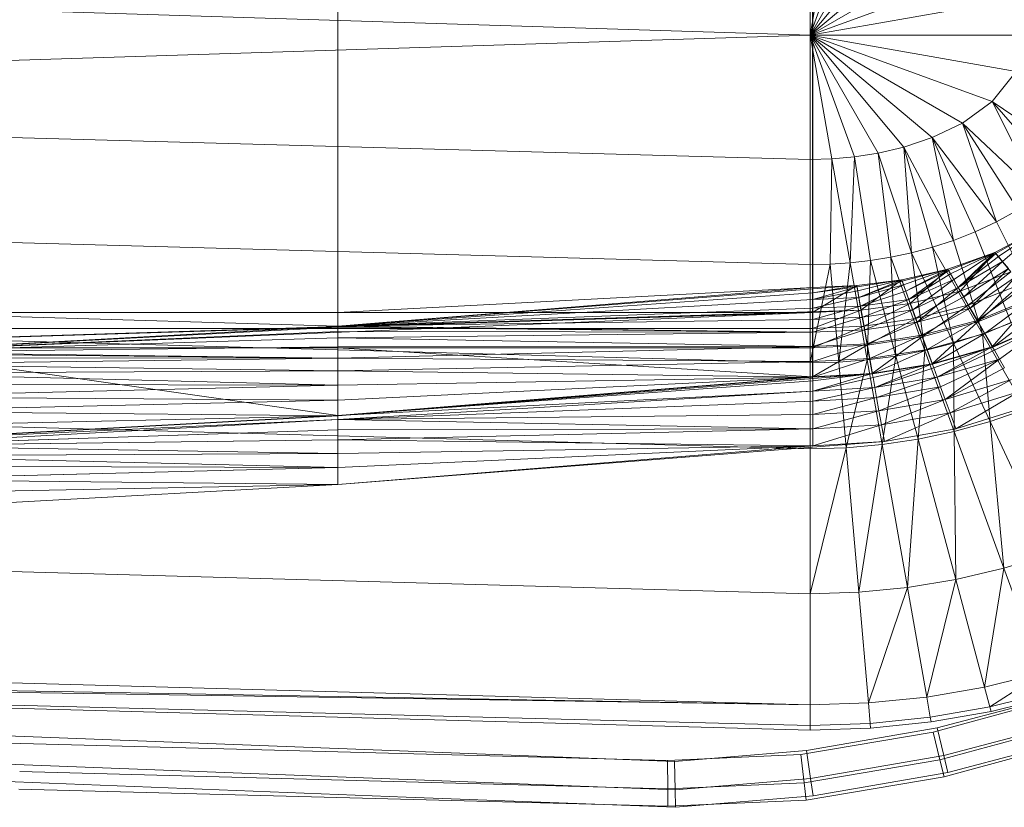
# Model space of a CAD drawing. Header units: metres. Extents: x 397.7 to 427.5, y 12.7 to 28.4.
# Tile 72 of 139: x 407.872 to 408.111, y 26.125 to 26.315. Entities that reach past the tile are written whole.
import ezdxf

# ---------------------------------------------------------------- set-up
doc = ezdxf.new("R2010")
doc.units = ezdxf.units.M
doc.layers.add('A-DETL-____-MBND', color=7, linetype='Continuous', lineweight=18)

# ---------------------------------------------------------------- blocks, each defined once
blk = doc.blocks.new('Family - Inodor P2-153200-05_CLI_AIGUA_P2')
at = {"layer": 'A-DETL-____-MBND', "color": 253, "true_color": 0xaaaaaa}
for p, q in [((0.39665, 0.13288), (0.39665, 0.26697)), ((0.39665, 0.13288), (0.39665, 0.26697)), ((0.39665, 0.26697), (0.39665, 0.13288)), ((0.39665, 0.26697), (0.39665, 0.13288)), ((0.51154, 0.26697), (0.51154, 0.13288)), ((0.51154, 0.13288), (0.51154, 0.26697)), ((0.5116, 0.13894), (0.5116, 0.2609)), ((0.5116, 0.13894), (0.5116, 0.2609)), ((0.51095, 0.19991), (0.51095, 0.22997)), ((0.51623, 0.22982), (0.51095, 0.19991)), ((0.52166, 0.22933), (0.51095, 0.19991)), ((0.52742, 0.22843), (0.51095, 0.19991)), ((0.53366, 0.22697), (0.51095, 0.19991)), ((0.54048, 0.22469), (0.51095, 0.19991)), ((0.54779, 0.22118), (0.51095, 0.19991)), ((0.51095, 0.19991), (0.00127, 0.2159)), ((0.55503, 0.21596), (0.51095, 0.19991)), ((0.5608, 0.2087), (0.51095, 0.19991)), ((0.51095, 0.19991), (0.00127, 0.18393)), ((0.56308, 0.19991), (0.51095, 0.19991)), ((0.5608, 0.19112), (0.51095, 0.19991)), ((0.55503, 0.18387), (0.51095, 0.19991)), ((0.51095, 0.19991), (0.51095, 0.16986)), ((0.54779, 0.17865), (0.51095, 0.19991)), ((0.54048, 0.17514), (0.51095, 0.19991)), ((0.53366, 0.17286), (0.51095, 0.19991)), ((0.52742, 0.17139), (0.51095, 0.19991)), ((0.52166, 0.1705), (0.51095, 0.19991)), ((0.51623, 0.17001), (0.51095, 0.19991)), ((0.5608, 0.19112), (0.55503, 0.18387)), ((0.51095, 0.16986), (0.00127, 0.18393)), ((0.55503, 0.18387), (0.54779, 0.17865)), ((0.57592, 0.16962), (0.55503, 0.18387)), ((0.55503, 0.18387), (0.56637, 0.16111)), ((0.5713, 0.16507), (0.55503, 0.18387)), ((0.54779, 0.17865), (0.54048, 0.17514)), ((0.56637, 0.16111), (0.54779, 0.17865)), ((0.54779, 0.17865), (0.55607, 0.1548)), ((0.56126, 0.1577), (0.54779, 0.17865)), ((0.54048, 0.17514), (0.53366, 0.17286)), ((0.55607, 0.1548), (0.54048, 0.17514)), ((0.54048, 0.17514), (0.54568, 0.15031)), ((0.55086, 0.15235), (0.54048, 0.17514)), ((0.53366, 0.17286), (0.52742, 0.17139)), ((0.54568, 0.15031), (0.53366, 0.17286)), ((0.53366, 0.17286), (0.53549, 0.14729)), ((0.54056, 0.14864), (0.53366, 0.17286)), ((0.51623, 0.17001), (0.51095, 0.16986)), ((0.51095, 0.16986), (0.51095, 0.14444)), ((0.51623, 0.17001), (0.5158, 0.14455)), ((0.52166, 0.1705), (0.51623, 0.17001)), ((0.52066, 0.14488), (0.51623, 0.17001)), ((0.52166, 0.1705), (0.52066, 0.14488)), ((0.52742, 0.17139), (0.52166, 0.1705)), ((0.52555, 0.14543), (0.52166, 0.1705)), ((0.53549, 0.14729), (0.52742, 0.17139)), ((0.52742, 0.17139), (0.53049, 0.14623)), ((0.51095, 0.14444), (0.00127, 0.15852)), ((0.56126, 0.1577), (0.55607, 0.1548)), ((0.55607, 0.1548), (0.55086, 0.15235)), ((0.56699, 0.15344), (0.55567, 0.14741)), ((0.55567, 0.14741), (0.56699, 0.15344)), ((0.55567, 0.14741), (0.56699, 0.15344)), ((0.55567, 0.14741), (0.56699, 0.15344)), ((0.55587, 0.14717), (0.56699, 0.15344)), ((0.55587, 0.14717), (0.56699, 0.15344)), ((0.55607, 0.1548), (0.56654, 0.13366)), ((0.5565, 0.14641), (0.56699, 0.15344)), ((0.5565, 0.14641), (0.56699, 0.15344)), ((0.55753, 0.14519), (0.56699, 0.15344)), ((0.55753, 0.14519), (0.56699, 0.15344)), ((0.54568, 0.15031), (0.54056, 0.14864)), ((0.55086, 0.15235), (0.54568, 0.15031)), ((0.54568, 0.15031), (0.55265, 0.12769)), ((0.55086, 0.15235), (0.55962, 0.13041)), ((0.54056, 0.14864), (0.53549, 0.14729)), ((0.55265, 0.12769), (0.54056, 0.14864)), ((0.54056, 0.14864), (0.54567, 0.12547)), ((0.52555, 0.14543), (0.52066, 0.14488)), ((0.52555, 0.14543), (0.52479, 0.12141)), ((0.53049, 0.14623), (0.52555, 0.14543)), ((0.53173, 0.12235), (0.52555, 0.14543)), ((0.53549, 0.14729), (0.53049, 0.14623)), ((0.53869, 0.1237), (0.53049, 0.14623)), ((0.53049, 0.14623), (0.53173, 0.12235)), ((0.54567, 0.12547), (0.53549, 0.14729)), ((0.53549, 0.14729), (0.53869, 0.1237)), ((0.55567, 0.14741), (0.54428, 0.14332)), ((0.54428, 0.14332), (0.55567, 0.14741)), ((0.54428, 0.14332), (0.55567, 0.14741)), ((0.54428, 0.14332), (0.55567, 0.14741)), ((0.54444, 0.14305), (0.55567, 0.14741)), ((0.54444, 0.14305), (0.55567, 0.14741)), ((0.54493, 0.1422), (0.55567, 0.14741)), ((0.54493, 0.1422), (0.55567, 0.14741)), ((0.54573, 0.14081), (0.55567, 0.14741)), ((0.54573, 0.14081), (0.55567, 0.14741)), ((0.54681, 0.13893), (0.55567, 0.14741)), ((0.54681, 0.13893), (0.55567, 0.14741)), ((0.55587, 0.14717), (0.54681, 0.13893)), ((0.54681, 0.13893), (0.55587, 0.14717)), ((0.5565, 0.14641), (0.54681, 0.13893)), ((0.54681, 0.13893), (0.5565, 0.14641)), ((0.54726, 0.13804), (0.55567, 0.14741)), ((0.54726, 0.13804), (0.55567, 0.14741)), ((0.55587, 0.14717), (0.55567, 0.14741)), ((0.55587, 0.14717), (0.55567, 0.14741)), ((0.55952, 0.14272), (0.55567, 0.14741)), ((0.55952, 0.14272), (0.55567, 0.14741)), ((0.5565, 0.14641), (0.55587, 0.14717)), ((0.5565, 0.14641), (0.55587, 0.14717)), ((0.55753, 0.14519), (0.5565, 0.14641)), ((0.55753, 0.14519), (0.5565, 0.14641)), ((0.5158, 0.14455), (0.51095, 0.14444)), ((0.5158, 0.14455), (0.51095, 0.12067)), ((0.51095, 0.12067), (0.51095, 0.14444)), ((0.52066, 0.14488), (0.5158, 0.14455)), ((0.51787, 0.12085), (0.5158, 0.14455)), ((0.52066, 0.14488), (0.51787, 0.12085)), ((0.52479, 0.12141), (0.52066, 0.14488)), ((0.53313, 0.14076), (0.54428, 0.14332)), ((0.53313, 0.14076), (0.54428, 0.14332)), ((0.53313, 0.14076), (0.54428, 0.14332)), ((0.53313, 0.14076), (0.54428, 0.14332)), ((0.53324, 0.14047), (0.54428, 0.14332)), ((0.53324, 0.14047), (0.54428, 0.14332)), ((0.53358, 0.13955), (0.54428, 0.14332)), ((0.53358, 0.13955), (0.54428, 0.14332)), ((0.53412, 0.13804), (0.54428, 0.14332)), ((0.53412, 0.13804), (0.54428, 0.14332)), ((0.54444, 0.14305), (0.53412, 0.13804)), ((0.53412, 0.13804), (0.54444, 0.14305)), ((0.53487, 0.136), (0.54444, 0.14305)), ((0.53487, 0.136), (0.54444, 0.14305)), ((0.53515, 0.13505), (0.54428, 0.14332)), ((0.53515, 0.13505), (0.54428, 0.14332)), ((0.54444, 0.14305), (0.54428, 0.14332)), ((0.54444, 0.14305), (0.54428, 0.14332)), ((0.54726, 0.13804), (0.54428, 0.14332)), ((0.54726, 0.13804), (0.54428, 0.14332)), ((0.54493, 0.1422), (0.54444, 0.14305)), ((0.54493, 0.1422), (0.54444, 0.14305)), ((0.55753, 0.14519), (0.54681, 0.13893)), ((0.54681, 0.13893), (0.55753, 0.14519)), ((0.54815, 0.13662), (0.55753, 0.14519)), ((0.54815, 0.13662), (0.55753, 0.14519)), ((0.55892, 0.14353), (0.54815, 0.13662)), ((0.54815, 0.13662), (0.55892, 0.14353)), ((0.5497, 0.13393), (0.55892, 0.14353)), ((0.5497, 0.13393), (0.55892, 0.14353)), ((0.55892, 0.14353), (0.55753, 0.14519)), ((0.55892, 0.14353), (0.55753, 0.14519)), ((0.53313, 0.14076), (0.52228, 0.13938)), ((0.52228, 0.13938), (0.53313, 0.14076)), ((0.52228, 0.13938), (0.53313, 0.14076)), ((0.52228, 0.13938), (0.53313, 0.14076)), ((0.52233, 0.13907), (0.53313, 0.14076)), ((0.52233, 0.13907), (0.53313, 0.14076)), ((0.5225, 0.13811), (0.53313, 0.14076)), ((0.5225, 0.13811), (0.53313, 0.14076)), ((0.52278, 0.13653), (0.53313, 0.14076)), ((0.52278, 0.13653), (0.53313, 0.14076)), ((0.52327, 0.1334), (0.53313, 0.14076)), ((0.52327, 0.1334), (0.53313, 0.14076)), ((0.53324, 0.14047), (0.53313, 0.14076)), ((0.53324, 0.14047), (0.53313, 0.14076)), ((0.53515, 0.13505), (0.53313, 0.14076)), ((0.53515, 0.13505), (0.53313, 0.14076)), ((0.54493, 0.1422), (0.53487, 0.136)), ((0.53487, 0.136), (0.54493, 0.1422)), ((0.54573, 0.14081), (0.53487, 0.136)), ((0.53487, 0.136), (0.54573, 0.14081)), ((0.53578, 0.13349), (0.54573, 0.14081)), ((0.53578, 0.13349), (0.54573, 0.14081)), ((0.54573, 0.14081), (0.54493, 0.1422)), ((0.54573, 0.14081), (0.54493, 0.1422)), ((0.54681, 0.13893), (0.54573, 0.14081)), ((0.54681, 0.13893), (0.54573, 0.14081)), ((0.55952, 0.14272), (0.54726, 0.13804)), ((0.54726, 0.13804), (0.55952, 0.14272)), ((0.54726, 0.13804), (0.55952, 0.14272)), ((0.54921, 0.13467), (0.55952, 0.14272)), ((0.54921, 0.13467), (0.55952, 0.14272)), ((0.56065, 0.14147), (0.5497, 0.13393)), ((0.5497, 0.13393), (0.56065, 0.14147)), ((0.55142, 0.13096), (0.56065, 0.14147)), ((0.55142, 0.13096), (0.56065, 0.14147)), ((0.39665, 0.13288), (0.5116, 0.13894)), ((0.5116, 0.13894), (0.39665, 0.1296)), ((0.39665, 0.13288), (0.5116, 0.13894)), ((0.39665, 0.1296), (0.5116, 0.13894)), ((0.39665, 0.1296), (0.5116, 0.13894)), ((0.39665, 0.13288), (0.5116, 0.13894)), ((0.39665, 0.13288), (0.5116, 0.13894)), ((0.5116, 0.13863), (0.39665, 0.1296)), ((0.39665, 0.1296), (0.5116, 0.13863)), ((0.51154, 0.13288), (0.52228, 0.13938)), ((0.51154, 0.13288), (0.52228, 0.13938)), ((0.5116, 0.13894), (0.51154, 0.13288)), ((0.51154, 0.13288), (0.5116, 0.13894)), ((0.51154, 0.13288), (0.5116, 0.13894)), ((0.5116, 0.13894), (0.52228, 0.13938)), ((0.5116, 0.13765), (0.52228, 0.13938)), ((0.5116, 0.13863), (0.52228, 0.13938)), ((0.5116, 0.13894), (0.52228, 0.13938)), ((0.5116, 0.13765), (0.52228, 0.13938)), ((0.5116, 0.13863), (0.52228, 0.13938)), ((0.5116, 0.13894), (0.52228, 0.13938)), ((0.5116, 0.13894), (0.52228, 0.13938)), ((0.52233, 0.13907), (0.5116, 0.13765)), ((0.5116, 0.13605), (0.52233, 0.13907)), ((0.5116, 0.13605), (0.52233, 0.13907)), ((0.5116, 0.13765), (0.52233, 0.13907)), ((0.5116, 0.13863), (0.5116, 0.13894)), ((0.5116, 0.13863), (0.5116, 0.13894)), ((0.5116, 0.13765), (0.5116, 0.13863)), ((0.5116, 0.13765), (0.5116, 0.13863)), ((0.52233, 0.13907), (0.52228, 0.13938)), ((0.52233, 0.13907), (0.52228, 0.13938)), ((0.52327, 0.1334), (0.52228, 0.13938)), ((0.52327, 0.1334), (0.52228, 0.13938)), ((0.5225, 0.13811), (0.52233, 0.13907)), ((0.5225, 0.13811), (0.52233, 0.13907)), ((0.53324, 0.14047), (0.52278, 0.13653)), ((0.52278, 0.13653), (0.53324, 0.14047)), ((0.53358, 0.13955), (0.52278, 0.13653)), ((0.52278, 0.13653), (0.53358, 0.13955)), ((0.52316, 0.13439), (0.53358, 0.13955)), ((0.52316, 0.13439), (0.53358, 0.13955)), ((0.53358, 0.13955), (0.53324, 0.14047)), ((0.53358, 0.13955), (0.53324, 0.14047)), ((0.53412, 0.13804), (0.53358, 0.13955)), ((0.53412, 0.13804), (0.53358, 0.13955)), ((0.54681, 0.13893), (0.53578, 0.13349)), ((0.53578, 0.13349), (0.54681, 0.13893)), ((0.53684, 0.13057), (0.54681, 0.13893)), ((0.53684, 0.13057), (0.54681, 0.13893)), ((0.54815, 0.13662), (0.54681, 0.13893)), ((0.54815, 0.13662), (0.54681, 0.13893)), ((0.56202, 0.13974), (0.54921, 0.13467)), ((0.54921, 0.13467), (0.56202, 0.13974)), ((0.56264, 0.1391), (0.55142, 0.13096)), ((0.55142, 0.13096), (0.56264, 0.1391)), ((0.55155, 0.13062), (0.56202, 0.13974)), ((0.55155, 0.13062), (0.56202, 0.13974)), ((0.5116, 0.13765), (0.39665, 0.1296)), ((0.39665, 0.1296), (0.5116, 0.13765)), ((0.5116, 0.13605), (0.39665, 0.1296)), ((0.39665, 0.1296), (0.5116, 0.13605)), ((0.5225, 0.13811), (0.5116, 0.13605)), ((0.5116, 0.13605), (0.5225, 0.13811)), ((0.5116, 0.13605), (0.5116, 0.13765)), ((0.5116, 0.13605), (0.5116, 0.13765)), ((0.52278, 0.13653), (0.5116, 0.13605)), ((0.5116, 0.13388), (0.52278, 0.13653)), ((0.5116, 0.13605), (0.52278, 0.13653)), ((0.5116, 0.13388), (0.52278, 0.13653)), ((0.5116, 0.13388), (0.5116, 0.13605)), ((0.5116, 0.13388), (0.5116, 0.13605)), ((0.52278, 0.13653), (0.5225, 0.13811)), ((0.52278, 0.13653), (0.5225, 0.13811)), ((0.52316, 0.13439), (0.52278, 0.13653)), ((0.52316, 0.13439), (0.52278, 0.13653)), ((0.53412, 0.13804), (0.52316, 0.13439)), ((0.52316, 0.13439), (0.53412, 0.13804)), ((0.53487, 0.136), (0.52316, 0.13439)), ((0.52316, 0.13439), (0.53487, 0.136)), ((0.52362, 0.13176), (0.53487, 0.136)), ((0.52362, 0.13176), (0.53487, 0.136)), ((0.53487, 0.136), (0.53412, 0.13804)), ((0.53487, 0.136), (0.53412, 0.13804)), ((0.53578, 0.13349), (0.53487, 0.136)), ((0.53578, 0.13349), (0.53487, 0.136)), ((0.54726, 0.13804), (0.53515, 0.13505)), ((0.53515, 0.13505), (0.54726, 0.13804)), ((0.53515, 0.13505), (0.54726, 0.13804)), ((0.53648, 0.13139), (0.54726, 0.13804)), ((0.53648, 0.13139), (0.54726, 0.13804)), ((0.54815, 0.13662), (0.53684, 0.13057)), ((0.53684, 0.13057), (0.54815, 0.13662)), ((0.54921, 0.13467), (0.54726, 0.13804)), ((0.54921, 0.13467), (0.54726, 0.13804)), ((0.5497, 0.13393), (0.54815, 0.13662)), ((0.5497, 0.13393), (0.54815, 0.13662)), ((0.56484, 0.13647), (0.55142, 0.13096)), ((0.55142, 0.13096), (0.56484, 0.13647)), ((0.56503, 0.13616), (0.55155, 0.13062)), ((0.55155, 0.13062), (0.56503, 0.13616)), ((0.55325, 0.12779), (0.56484, 0.13647)), ((0.55325, 0.12779), (0.56484, 0.13647)), ((0.55504, 0.12458), (0.56503, 0.13616)), ((0.55504, 0.12458), (0.56503, 0.13616)), ((0.51095, 0.12067), (0.00127, 0.13475)), ((0.5116, 0.13388), (0.39665, 0.1296)), ((0.39665, 0.1296), (0.5116, 0.13388)), ((0.52316, 0.13439), (0.5116, 0.13388)), ((0.5116, 0.1312), (0.52316, 0.13439)), ((0.5116, 0.13388), (0.52316, 0.13439)), ((0.5116, 0.1312), (0.52316, 0.13439)), ((0.5116, 0.1312), (0.5116, 0.13388)), ((0.5116, 0.1312), (0.5116, 0.13388)), ((0.52362, 0.13176), (0.52316, 0.13439)), ((0.52362, 0.13176), (0.52316, 0.13439)), ((0.53515, 0.13505), (0.52327, 0.1334)), ((0.52327, 0.1334), (0.53515, 0.13505)), ((0.52327, 0.1334), (0.53515, 0.13505)), ((0.53578, 0.13349), (0.52362, 0.13176)), ((0.52362, 0.13176), (0.53578, 0.13349)), ((0.52395, 0.12956), (0.53515, 0.13505)), ((0.52395, 0.12956), (0.53515, 0.13505)), ((0.52416, 0.1287), (0.53578, 0.13349)), ((0.52416, 0.1287), (0.53578, 0.13349)), ((0.53648, 0.13139), (0.53515, 0.13505)), ((0.53648, 0.13139), (0.53515, 0.13505)), ((0.53684, 0.13057), (0.53578, 0.13349)), ((0.53684, 0.13057), (0.53578, 0.13349)), ((0.54921, 0.13467), (0.53648, 0.13139)), ((0.53648, 0.13139), (0.54921, 0.13467)), ((0.5497, 0.13393), (0.53684, 0.13057)), ((0.53684, 0.13057), (0.5497, 0.13393)), ((0.53802, 0.12735), (0.5497, 0.13393)), ((0.53802, 0.12735), (0.5497, 0.13393)), ((0.53808, 0.127), (0.54921, 0.13467)), ((0.53808, 0.127), (0.54921, 0.13467)), ((0.55155, 0.13062), (0.54921, 0.13467)), ((0.55155, 0.13062), (0.54921, 0.13467)), ((0.55142, 0.13096), (0.5497, 0.13393)), ((0.55142, 0.13096), (0.5497, 0.13393)), ((0.5672, 0.13367), (0.55325, 0.12779)), ((0.55325, 0.12779), (0.5672, 0.13367)), ((0.55513, 0.12452), (0.5672, 0.13367)), ((0.55513, 0.12452), (0.5672, 0.13367)), ((0.52327, 0.1334), (0.00127, 0.11723)), ((0.00187, 0.11726), (0.52327, 0.1334)), ((0.00187, 0.11726), (0.52327, 0.1334)), ((0.00187, 0.11726), (0.51154, 0.13288)), ((0.00187, 0.11726), (0.51154, 0.13288)), ((0.39665, 0.13288), (0.28176, 0.13288)), ((0.39665, 0.1296), (0.28176, 0.13288)), ((0.39665, 0.13288), (0.28176, 0.13288)), ((0.39665, 0.1296), (0.28176, 0.13288)), ((0.28176, 0.12326), (0.51154, 0.13288)), ((0.28176, 0.12326), (0.51154, 0.13288)), ((0.28176, 0.13288), (0.39665, 0.13288)), ((0.39665, 0.13288), (0.28176, 0.13288)), ((0.39665, 0.1296), (0.39665, 0.13288)), ((0.51154, 0.13288), (0.39665, 0.13288)), ((0.51154, 0.13288), (0.39665, 0.13288)), ((0.51154, 0.13288), (0.39665, 0.1296)), ((0.51154, 0.13288), (0.39665, 0.13288)), ((0.39665, 0.1296), (0.51154, 0.13288)), ((0.51154, 0.13288), (0.39665, 0.13288)), ((0.39665, 0.13288), (0.39665, 0.12899)), ((0.51154, 0.13288), (0.39665, 0.13288)), ((0.39665, 0.12899), (0.39665, 0.13288)), ((0.5116, 0.1312), (0.39665, 0.1296)), ((0.39665, 0.1296), (0.5116, 0.1312)), ((0.52327, 0.1334), (0.51154, 0.13288)), ((0.51154, 0.13288), (0.52327, 0.1334)), ((0.51154, 0.13288), (0.52327, 0.1334)), ((0.51154, 0.12899), (0.52327, 0.1334)), ((0.51154, 0.13288), (0.52327, 0.1334)), ((0.51154, 0.12899), (0.52327, 0.1334)), ((0.51154, 0.12899), (0.51154, 0.13288)), ((0.51154, 0.13288), (0.51154, 0.12899)), ((0.52362, 0.13176), (0.5116, 0.1312)), ((0.5116, 0.1281), (0.52362, 0.13176)), ((0.5116, 0.1312), (0.52362, 0.13176)), ((0.5116, 0.1281), (0.52362, 0.13176)), ((0.5116, 0.1281), (0.5116, 0.1312)), ((0.5116, 0.1281), (0.5116, 0.1312)), ((0.52395, 0.12956), (0.52327, 0.1334)), ((0.52395, 0.12956), (0.52327, 0.1334)), ((0.52416, 0.1287), (0.52362, 0.13176)), ((0.52416, 0.1287), (0.52362, 0.13176)), ((0.53648, 0.13139), (0.52395, 0.12956)), ((0.52395, 0.12956), (0.53648, 0.13139)), ((0.52476, 0.12496), (0.53648, 0.13139)), ((0.52476, 0.12496), (0.53648, 0.13139)), ((0.53808, 0.127), (0.53648, 0.13139)), ((0.53808, 0.127), (0.53648, 0.13139)), ((0.28176, 0.12326), (0.39665, 0.1296)), ((0.28176, 0.12326), (0.39665, 0.1296)), ((0.39665, 0.1296), (0.28176, 0.12326)), ((0.28176, 0.12326), (0.39665, 0.1296)), ((0.39665, 0.12929), (0.28176, 0.12326)), ((0.28176, 0.12326), (0.39665, 0.12929)), ((0.28176, 0.12899), (0.39665, 0.12899)), ((0.39665, 0.12899), (0.28176, 0.12899)), ((0.5116, 0.1281), (0.39665, 0.1296)), ((0.5116, 0.1281), (0.39665, 0.1296)), ((0.39665, 0.12929), (0.39665, 0.1296)), ((0.39665, 0.12929), (0.39665, 0.1296)), ((0.5116, 0.1281), (0.39665, 0.12929)), ((0.5116, 0.1281), (0.39665, 0.12929)), ((0.39665, 0.12831), (0.39665, 0.12929)), ((0.39665, 0.12831), (0.39665, 0.12929)), ((0.39665, 0.12899), (0.51154, 0.12899)), ((0.39665, 0.12899), (0.39665, 0.12431)), ((0.51154, 0.12899), (0.39665, 0.12899)), ((0.39665, 0.12431), (0.39665, 0.12899)), ((0.52395, 0.12956), (0.51154, 0.12899)), ((0.51154, 0.12431), (0.52395, 0.12956)), ((0.51154, 0.12899), (0.52395, 0.12956)), ((0.51154, 0.12431), (0.52395, 0.12956)), ((0.51154, 0.12431), (0.51154, 0.12899)), ((0.51154, 0.12899), (0.51154, 0.12431)), ((0.52416, 0.1287), (0.5116, 0.1281)), ((0.5116, 0.12467), (0.52416, 0.1287)), ((0.5116, 0.1281), (0.52416, 0.1287)), ((0.5116, 0.12467), (0.52416, 0.1287)), ((0.52476, 0.12496), (0.52395, 0.12956)), ((0.52476, 0.12496), (0.52395, 0.12956)), ((0.53684, 0.13057), (0.52416, 0.1287)), ((0.52416, 0.1287), (0.53684, 0.13057)), ((0.52475, 0.12532), (0.52416, 0.1287)), ((0.52475, 0.12532), (0.52416, 0.1287)), ((0.52475, 0.12532), (0.53684, 0.13057)), ((0.52475, 0.12532), (0.53684, 0.13057)), ((0.53802, 0.12735), (0.53684, 0.13057)), ((0.53802, 0.12735), (0.53684, 0.13057)), ((0.55142, 0.13096), (0.53802, 0.12735)), ((0.53802, 0.12735), (0.55142, 0.13096)), ((0.55155, 0.13062), (0.53808, 0.127)), ((0.53808, 0.127), (0.55155, 0.13062)), ((0.53927, 0.12391), (0.55142, 0.13096)), ((0.53927, 0.12391), (0.55142, 0.13096)), ((0.54047, 0.12044), (0.55155, 0.13062)), ((0.54047, 0.12044), (0.55155, 0.13062)), ((0.55325, 0.12779), (0.55142, 0.13096)), ((0.55325, 0.12779), (0.55142, 0.13096)), ((0.55504, 0.12458), (0.55155, 0.13062)), ((0.55504, 0.12458), (0.55155, 0.13062)), ((0.55962, 0.13041), (0.55265, 0.12769)), ((0.56951, 0.13081), (0.55504, 0.12458)), ((0.55504, 0.12458), (0.56951, 0.13081)), ((0.56962, 0.13078), (0.55513, 0.12452)), ((0.55558, 0.12374), (0.56951, 0.13081)), ((0.55558, 0.12374), (0.56951, 0.13081)), ((0.55681, 0.12161), (0.56951, 0.13081)), ((0.55681, 0.12161), (0.56951, 0.13081)), ((0.39665, 0.12831), (0.28176, 0.12326)), ((0.28176, 0.12326), (0.39665, 0.12831)), ((0.39665, 0.12671), (0.28176, 0.12326)), ((0.28176, 0.12326), (0.39665, 0.12671)), ((0.5116, 0.1281), (0.39665, 0.12831)), ((0.5116, 0.1281), (0.39665, 0.12831)), ((0.39665, 0.12671), (0.39665, 0.12831)), ((0.39665, 0.12671), (0.39665, 0.12831)), ((0.5116, 0.1281), (0.39665, 0.12671)), ((0.39665, 0.12671), (0.5116, 0.1281)), ((0.5116, 0.12467), (0.39665, 0.12671)), ((0.5116, 0.12467), (0.39665, 0.12671)), ((0.39665, 0.12454), (0.39665, 0.12671)), ((0.39665, 0.12454), (0.39665, 0.12671)), ((0.5116, 0.12467), (0.5116, 0.1281)), ((0.5116, 0.12467), (0.5116, 0.1281)), ((0.53802, 0.12735), (0.52475, 0.12532)), ((0.52475, 0.12532), (0.53802, 0.12735)), ((0.53808, 0.127), (0.52476, 0.12496)), ((0.52476, 0.12496), (0.53808, 0.127)), ((0.52539, 0.12172), (0.53802, 0.12735)), ((0.52539, 0.12172), (0.53802, 0.12735)), ((0.52597, 0.11809), (0.53808, 0.127)), ((0.52597, 0.11809), (0.53808, 0.127)), ((0.53927, 0.12391), (0.53802, 0.12735)), ((0.53927, 0.12391), (0.53802, 0.12735)), ((0.54047, 0.12044), (0.53808, 0.127)), ((0.54047, 0.12044), (0.53808, 0.127)), ((0.55325, 0.12779), (0.53927, 0.12391)), ((0.53927, 0.12391), (0.55325, 0.12779)), ((0.54056, 0.12037), (0.55325, 0.12779)), ((0.54056, 0.12037), (0.55325, 0.12779)), ((0.55265, 0.12769), (0.54567, 0.12547)), ((0.56314, 0.10952), (0.55265, 0.12769)), ((0.55265, 0.12769), (0.55451, 0.1065)), ((0.55513, 0.12452), (0.55325, 0.12779)), ((0.55513, 0.12452), (0.55325, 0.12779)), ((0.39665, 0.12454), (0.28176, 0.12326)), ((0.28176, 0.12326), (0.39665, 0.12454)), ((0.28176, 0.12431), (0.39665, 0.12431)), ((0.39665, 0.12431), (0.28176, 0.12431)), ((0.39665, 0.10799), (0.28176, 0.12431)), ((0.39665, 0.10799), (0.28176, 0.12431)), ((0.5116, 0.12467), (0.39665, 0.12454)), ((0.39665, 0.12186), (0.5116, 0.12467)), ((0.39665, 0.12454), (0.5116, 0.12467)), ((0.39665, 0.12186), (0.5116, 0.12467)), ((0.39665, 0.12186), (0.39665, 0.12454)), ((0.39665, 0.12186), (0.39665, 0.12454)), ((0.39665, 0.12431), (0.51154, 0.12431)), ((0.39665, 0.12431), (0.39665, 0.10799)), ((0.51154, 0.12431), (0.39665, 0.12431)), ((0.51154, 0.11733), (0.39665, 0.12431)), ((0.51154, 0.11733), (0.39665, 0.12431)), ((0.39665, 0.10799), (0.39665, 0.12431)), ((0.52476, 0.12496), (0.51154, 0.12431)), ((0.51154, 0.11733), (0.52476, 0.12496)), ((0.51154, 0.12431), (0.52476, 0.12496)), ((0.51154, 0.11733), (0.52476, 0.12496)), ((0.51154, 0.11733), (0.51154, 0.12431)), ((0.51154, 0.12431), (0.51154, 0.11733)), ((0.52475, 0.12532), (0.5116, 0.12467)), ((0.5116, 0.12101), (0.52475, 0.12532)), ((0.5116, 0.12467), (0.52475, 0.12532)), ((0.5116, 0.12101), (0.52475, 0.12532)), ((0.5116, 0.12101), (0.5116, 0.12467)), ((0.5116, 0.12101), (0.5116, 0.12467)), ((0.52539, 0.12172), (0.52475, 0.12532)), ((0.52539, 0.12172), (0.52475, 0.12532)), ((0.52597, 0.11809), (0.52476, 0.12496)), ((0.52597, 0.11809), (0.52476, 0.12496)), ((0.53927, 0.12391), (0.52539, 0.12172)), ((0.52539, 0.12172), (0.53927, 0.12391)), ((0.52605, 0.11801), (0.53927, 0.12391)), ((0.52605, 0.11801), (0.53927, 0.12391)), ((0.54567, 0.12547), (0.53869, 0.1237)), ((0.54056, 0.12037), (0.53927, 0.12391)), ((0.54056, 0.12037), (0.53927, 0.12391)), ((0.55504, 0.12458), (0.54047, 0.12044)), ((0.54047, 0.12044), (0.55504, 0.12458)), ((0.55513, 0.12452), (0.54056, 0.12037)), ((0.54086, 0.11952), (0.55504, 0.12458)), ((0.54086, 0.11952), (0.55504, 0.12458)), ((0.5417, 0.11721), (0.55504, 0.12458)), ((0.5417, 0.11721), (0.55504, 0.12458)), ((0.55451, 0.1065), (0.54567, 0.12547)), ((0.54567, 0.12547), (0.54583, 0.10408)), ((0.55558, 0.12374), (0.55504, 0.12458)), ((0.55558, 0.12374), (0.55504, 0.12458)), ((0.39665, 0.12186), (0.28176, 0.12326)), ((0.39665, 0.12186), (0.28176, 0.12326)), ((0.39665, 0.12186), (0.28176, 0.12295)), ((0.39665, 0.12186), (0.28176, 0.12295)), ((0.39665, 0.12186), (0.28176, 0.12197)), ((0.39665, 0.12186), (0.28176, 0.12197)), ((0.39665, 0.12186), (0.28176, 0.12037)), ((0.28176, 0.12037), (0.39665, 0.12186)), ((0.5116, 0.12101), (0.39665, 0.12186)), ((0.5116, 0.12101), (0.39665, 0.12186)), ((0.39665, 0.11876), (0.39665, 0.12186)), ((0.39665, 0.11876), (0.39665, 0.12186)), ((0.52539, 0.12172), (0.5116, 0.12101)), ((0.5116, 0.11724), (0.52539, 0.12172)), ((0.5116, 0.12101), (0.52539, 0.12172)), ((0.5116, 0.11724), (0.52539, 0.12172)), ((0.53173, 0.12235), (0.52479, 0.12141)), ((0.52605, 0.11801), (0.52539, 0.12172)), ((0.52605, 0.11801), (0.52539, 0.12172)), ((0.53173, 0.12235), (0.5284, 0.10094)), ((0.53869, 0.1237), (0.53173, 0.12235)), ((0.53712, 0.10224), (0.53173, 0.12235)), ((0.53869, 0.1237), (0.53712, 0.10224)), ((0.54583, 0.10408), (0.53869, 0.1237)), ((0.55558, 0.12374), (0.5417, 0.11721)), ((0.5417, 0.11721), (0.55558, 0.12374)), ((0.55681, 0.12161), (0.5417, 0.11721)), ((0.5417, 0.11721), (0.55681, 0.12161)), ((0.54253, 0.11492), (0.55681, 0.12161)), ((0.54253, 0.11492), (0.55681, 0.12161)), ((0.54366, 0.11184), (0.55681, 0.12161)), ((0.54366, 0.11184), (0.55681, 0.12161)), ((0.55681, 0.12161), (0.55558, 0.12374)), ((0.55681, 0.12161), (0.55558, 0.12374)), ((0.55803, 0.1195), (0.55681, 0.12161)), ((0.55803, 0.1195), (0.55681, 0.12161)), ((0.39665, 0.11876), (0.28176, 0.12037)), ((0.39665, 0.11876), (0.28176, 0.12037)), ((0.5116, 0.12101), (0.39665, 0.11876)), ((0.39665, 0.11876), (0.5116, 0.12101)), ((0.51787, 0.12085), (0.51095, 0.12067)), ((0.51095, 0.09991), (0.51095, 0.12067)), ((0.5116, 0.11724), (0.5116, 0.12101)), ((0.5116, 0.11724), (0.5116, 0.12101)), ((0.52479, 0.12141), (0.51787, 0.12085)), ((0.51968, 0.10017), (0.51787, 0.12085)), ((0.52479, 0.12141), (0.51968, 0.10017)), ((0.5284, 0.10094), (0.52479, 0.12141)), ((0.54047, 0.12044), (0.52597, 0.11809)), ((0.52597, 0.11809), (0.54047, 0.12044)), ((0.54056, 0.12037), (0.52605, 0.11801)), ((0.5262, 0.11712), (0.54047, 0.12044)), ((0.5262, 0.11712), (0.54047, 0.12044)), ((0.52662, 0.1147), (0.54047, 0.12044)), ((0.52662, 0.1147), (0.54047, 0.12044)), ((0.54086, 0.11952), (0.52662, 0.1147)), ((0.52662, 0.1147), (0.54086, 0.11952)), ((0.54086, 0.11952), (0.54047, 0.12044)), ((0.54086, 0.11952), (0.54047, 0.12044)), ((0.5417, 0.11721), (0.54086, 0.11952)), ((0.5417, 0.11721), (0.54086, 0.11952)), ((0.55803, 0.1195), (0.54366, 0.11184)), ((0.54366, 0.11184), (0.55803, 0.1195)), ((0.39665, 0.11876), (0.28176, 0.11819)), ((0.28176, 0.11819), (0.39665, 0.11876)), ((0.39665, 0.11533), (0.28176, 0.11819)), ((0.39665, 0.11533), (0.28176, 0.11819)), ((0.5116, 0.11724), (0.39665, 0.11876)), ((0.39665, 0.11533), (0.39665, 0.11876)), ((0.5116, 0.11724), (0.39665, 0.11876)), ((0.39665, 0.11533), (0.39665, 0.11876)), ((0.39665, 0.1079), (0.52605, 0.11801)), ((0.51154, 0.11733), (0.39665, 0.10799)), ((0.39665, 0.10799), (0.51154, 0.11733)), ((0.5116, 0.11724), (0.39665, 0.11533)), ((0.39665, 0.1079), (0.5116, 0.11724)), ((0.39665, 0.11167), (0.5116, 0.11724)), ((0.39665, 0.11533), (0.5116, 0.11724)), ((0.39665, 0.1079), (0.5116, 0.11724)), ((0.39665, 0.11167), (0.5116, 0.11724)), ((0.52597, 0.11809), (0.51154, 0.11733)), ((0.51154, 0.11733), (0.52597, 0.11809)), ((0.5116, 0.11634), (0.51154, 0.11733)), ((0.5116, 0.11634), (0.51154, 0.11733)), ((0.5116, 0.11634), (0.52597, 0.11809)), ((0.5116, 0.11388), (0.52597, 0.11809)), ((0.5116, 0.11388), (0.52597, 0.11809)), ((0.5116, 0.11634), (0.52597, 0.11809)), ((0.52605, 0.11801), (0.5116, 0.11724)), ((0.5116, 0.11724), (0.52605, 0.11801)), ((0.5262, 0.11712), (0.5116, 0.11388)), ((0.5116, 0.11388), (0.5262, 0.11712)), ((0.5262, 0.11712), (0.52597, 0.11809)), ((0.5262, 0.11712), (0.52597, 0.11809)), ((0.52662, 0.1147), (0.5262, 0.11712)), ((0.52662, 0.1147), (0.5262, 0.11712)), ((0.5417, 0.11721), (0.52662, 0.1147)), ((0.52662, 0.1147), (0.5417, 0.11721)), ((0.52705, 0.1123), (0.5417, 0.11721)), ((0.52705, 0.1123), (0.5417, 0.11721)), ((0.54253, 0.11492), (0.5417, 0.11721)), ((0.54253, 0.11492), (0.5417, 0.11721)), ((0.39665, 0.11533), (0.28176, 0.11552)), ((0.39665, 0.11533), (0.28176, 0.11552)), ((0.39665, 0.11533), (0.28176, 0.11242)), ((0.28176, 0.11242), (0.39665, 0.11533)), ((0.5116, 0.11634), (0.39665, 0.10799)), ((0.39665, 0.10799), (0.5116, 0.11634)), ((0.39665, 0.11167), (0.39665, 0.11533)), ((0.39665, 0.11167), (0.39665, 0.11533)), ((0.5116, 0.11388), (0.5116, 0.11634)), ((0.5116, 0.11388), (0.5116, 0.11634)), ((0.52662, 0.1147), (0.5116, 0.11388)), ((0.5116, 0.11145), (0.52662, 0.1147)), ((0.5116, 0.11388), (0.52662, 0.1147)), ((0.5116, 0.11145), (0.52662, 0.1147)), ((0.52705, 0.1123), (0.52662, 0.1147)), ((0.52705, 0.1123), (0.52662, 0.1147)), ((0.54253, 0.11492), (0.52705, 0.1123)), ((0.52705, 0.1123), (0.54253, 0.11492)), ((0.52762, 0.10907), (0.54253, 0.11492)), ((0.52762, 0.10907), (0.54253, 0.11492)), ((0.54366, 0.11184), (0.54253, 0.11492)), ((0.54366, 0.11184), (0.54253, 0.11492)), ((0.55967, 0.11666), (0.54366, 0.11184)), ((0.54366, 0.11184), (0.55967, 0.11666)), ((0.54482, 0.10863), (0.55967, 0.11666)), ((0.54482, 0.10863), (0.55967, 0.11666)), ((0.51095, 0.09991), (0.00127, 0.11399)), ((0.39665, 0.11167), (0.28176, 0.11242)), ((0.39665, 0.11167), (0.28176, 0.11242)), ((0.5116, 0.11388), (0.39665, 0.10799)), ((0.39665, 0.10799), (0.5116, 0.11388)), ((0.3967, 0.10699), (0.5116, 0.11388)), ((0.3967, 0.10699), (0.5116, 0.11388)), ((0.5116, 0.11145), (0.5116, 0.11388)), ((0.5116, 0.11145), (0.5116, 0.11388)), ((0.52705, 0.1123), (0.5116, 0.11145)), ((0.5116, 0.10817), (0.52705, 0.1123)), ((0.5116, 0.11145), (0.52705, 0.1123)), ((0.5116, 0.10817), (0.52705, 0.1123)), ((0.52762, 0.10907), (0.52705, 0.1123)), ((0.52762, 0.10907), (0.52705, 0.1123)), ((0.56138, 0.1137), (0.54482, 0.10863)), ((0.54482, 0.10863), (0.56138, 0.1137)), ((0.54623, 0.10478), (0.56138, 0.1137)), ((0.54623, 0.10478), (0.56138, 0.1137)), ((0.39665, 0.11167), (0.28176, 0.10898)), ((0.28176, 0.10898), (0.39665, 0.11167)), ((0.39665, 0.1079), (0.39665, 0.11167)), ((0.39665, 0.1079), (0.39665, 0.11167)), ((0.5116, 0.11145), (0.3967, 0.10699)), ((0.3967, 0.10699), (0.5116, 0.11145)), ((0.5116, 0.10817), (0.5116, 0.11145)), ((0.5116, 0.10817), (0.5116, 0.11145)), ((0.54366, 0.11184), (0.52762, 0.10907)), ((0.52762, 0.10907), (0.54366, 0.11184)), ((0.52821, 0.1057), (0.54366, 0.11184)), ((0.52821, 0.1057), (0.54366, 0.11184)), ((0.54482, 0.10863), (0.54366, 0.11184)), ((0.54482, 0.10863), (0.54366, 0.11184)), ((0.56343, 0.11016), (0.54623, 0.10478)), ((0.39665, 0.10799), (0.28175, 0.10165)), ((0.28175, 0.10165), (0.39665, 0.10799)), ((0.39665, 0.1079), (0.28176, 0.10898)), ((0.39665, 0.1079), (0.28176, 0.10898)), ((0.39665, 0.1079), (0.28176, 0.10533)), ((0.28176, 0.10156), (0.39665, 0.1079)), ((0.28176, 0.10533), (0.39665, 0.1079)), ((0.3967, 0.10699), (0.39665, 0.10799)), ((0.3967, 0.10699), (0.39665, 0.10799)), ((0.5116, 0.10817), (0.3967, 0.10699)), ((0.3967, 0.10699), (0.5116, 0.10817)), ((0.52762, 0.10907), (0.5116, 0.10817)), ((0.5116, 0.10475), (0.52762, 0.10907)), ((0.5116, 0.10817), (0.52762, 0.10907)), ((0.5116, 0.10475), (0.52762, 0.10907)), ((0.5116, 0.10475), (0.5116, 0.10817)), ((0.5116, 0.10475), (0.5116, 0.10817)), ((0.52821, 0.1057), (0.52762, 0.10907)), ((0.52821, 0.1057), (0.52762, 0.10907)), ((0.54482, 0.10863), (0.52821, 0.1057)), ((0.52821, 0.1057), (0.54482, 0.10863)), ((0.52893, 0.10167), (0.54482, 0.10863)), ((0.52893, 0.10167), (0.54482, 0.10863)), ((0.54623, 0.10478), (0.54482, 0.10863)), ((0.54623, 0.10478), (0.54482, 0.10863)), ((0.56314, 0.10952), (0.55451, 0.1065)), ((0.3967, 0.10699), (0.28175, 0.10165)), ((0.28175, 0.10165), (0.3967, 0.10699)), ((0.28181, 0.10065), (0.3967, 0.10699)), ((0.28181, 0.10065), (0.3967, 0.10699)), ((0.5116, 0.10475), (0.3967, 0.10699)), ((0.5116, 0.10475), (0.3967, 0.10699)), ((0.3967, 0.10454), (0.3967, 0.10699)), ((0.3967, 0.10454), (0.3967, 0.10699)), ((0.52821, 0.1057), (0.5116, 0.10475)), ((0.5116, 0.10065), (0.52821, 0.1057)), ((0.5116, 0.10475), (0.52821, 0.1057)), ((0.5116, 0.10065), (0.52821, 0.1057)), ((0.52893, 0.10167), (0.52821, 0.1057)), ((0.52893, 0.10167), (0.52821, 0.1057)), ((0.55451, 0.1065), (0.54583, 0.10408)), ((0.5694, 0.07457), (0.55451, 0.1065)), ((0.55451, 0.1065), (0.55786, 0.07104)), ((0.3967, 0.10454), (0.28181, 0.10065)), ((0.28181, 0.10065), (0.3967, 0.10454)), ((0.5116, 0.10475), (0.3967, 0.10454)), ((0.3967, 0.1021), (0.5116, 0.10475)), ((0.3967, 0.10454), (0.5116, 0.10475)), ((0.3967, 0.1021), (0.5116, 0.10475)), ((0.3967, 0.1021), (0.3967, 0.10454)), ((0.3967, 0.1021), (0.3967, 0.10454)), ((0.5116, 0.10065), (0.5116, 0.10475)), ((0.5116, 0.10065), (0.5116, 0.10475)), ((0.54623, 0.10478), (0.52893, 0.10167)), ((0.54583, 0.10408), (0.53712, 0.10224)), ((0.55786, 0.07104), (0.54583, 0.10408)), ((0.54583, 0.10408), (0.54621, 0.06833)), ((0.3967, 0.1021), (0.28181, 0.10065)), ((0.28181, 0.10065), (0.3967, 0.1021)), ((0.3967, 0.09882), (0.28181, 0.10065)), ((0.3967, 0.09882), (0.28181, 0.10065)), ((0.5116, 0.10065), (0.3967, 0.1021)), ((0.5116, 0.10065), (0.3967, 0.1021)), ((0.3967, 0.09882), (0.3967, 0.1021)), ((0.3967, 0.09882), (0.3967, 0.1021)), ((0.5116, 0.10065), (0.3967, 0.09882)), ((0.3967, 0.0954), (0.5116, 0.10065)), ((0.3967, 0.09882), (0.5116, 0.10065)), ((0.3967, 0.0954), (0.5116, 0.10065)), ((0.39671, 0.09131), (0.52893, 0.10167)), ((0.39671, 0.09131), (0.5116, 0.10065)), ((0.39671, 0.09131), (0.5116, 0.10065)), ((0.51968, 0.10017), (0.51095, 0.09991)), ((0.51968, 0.10017), (0.51095, 0.06488)), ((0.52893, 0.10167), (0.5116, 0.10065)), ((0.5116, 0.10065), (0.52893, 0.10167)), ((0.5284, 0.10094), (0.51968, 0.10017)), ((0.52273, 0.06526), (0.51968, 0.10017)), ((0.5284, 0.10094), (0.52273, 0.06526)), ((0.53712, 0.10224), (0.5284, 0.10094)), ((0.53449, 0.06641), (0.5284, 0.10094)), ((0.53712, 0.10224), (0.53449, 0.06641)), ((0.54621, 0.06833), (0.53712, 0.10224)), ((0.3967, 0.09882), (0.28181, 0.0982)), ((0.28181, 0.0982), (0.3967, 0.09882)), ((0.3967, 0.0954), (0.28181, 0.0982)), ((0.3967, 0.0954), (0.28181, 0.0982)), ((0.3967, 0.0954), (0.3967, 0.09882)), ((0.3967, 0.0954), (0.3967, 0.09882)), ((0.51095, 0.06488), (0.51095, 0.09991)), ((0.3967, 0.0954), (0.28181, 0.09576)), ((0.3967, 0.0954), (0.28181, 0.09576)), ((0.3967, 0.0954), (0.28181, 0.09248)), ((0.28181, 0.09248), (0.3967, 0.0954)), ((0.39671, 0.09131), (0.3967, 0.0954)), ((0.39671, 0.09131), (0.3967, 0.0954)), ((0.39671, 0.09131), (0.28181, 0.09248)), ((0.39671, 0.09131), (0.28181, 0.09248)), ((0.39671, 0.09131), (0.28181, 0.08906)), ((0.28181, 0.08497), (0.39671, 0.09131)), ((0.28181, 0.08906), (0.39671, 0.09131)), ((0.51095, 0.06488), (0.00127, 0.07896)), ((0.5694, 0.07457), (0.55786, 0.07104)), ((0.55786, 0.07104), (0.54621, 0.06833)), ((0.55786, 0.07104), (0.55318, 0.04232)), ((0.56708, 0.04571), (0.55786, 0.07104)), ((0.54621, 0.06833), (0.53449, 0.06641)), ((0.54621, 0.06833), (0.53917, 0.03991)), ((0.55318, 0.04232), (0.54621, 0.06833)), ((0.52273, 0.06526), (0.51095, 0.06488)), ((0.51095, 0.03799), (0.51095, 0.06488)), ((0.53449, 0.06641), (0.52273, 0.06526)), ((0.52508, 0.03847), (0.52273, 0.06526)), ((0.53449, 0.06641), (0.52508, 0.03847)), ((0.53917, 0.03991), (0.53449, 0.06641)), ((0.51095, 0.03799), (0.00127, 0.05207)), ((0.51095, 0.03799), (0.00127, 0.04712)), ((0.51095, 0.03799), (0.00127, 0.04594)), ((0.51095, 0.03305), (0.00127, 0.04594)), ((0.51095, 0.03186), (0.00127, 0.04594)), ((0.56708, 0.04571), (0.55318, 0.04232)), ((0.56708, 0.04571), (0.55446, 0.03754)), ((0.55318, 0.04232), (0.53917, 0.03991)), ((0.54169, 0.03244), (0.57262, 0.04061)), ((0.57262, 0.04061), (0.54169, 0.03244)), ((0.54169, 0.03244), (0.57262, 0.04061)), ((0.54169, 0.03244), (0.57262, 0.04061)), ((0.55446, 0.03754), (0.55318, 0.04232)), ((0.56877, 0.04106), (0.55446, 0.03754)), ((0.52508, 0.03847), (0.51095, 0.03799)), ((0.53917, 0.03991), (0.52508, 0.03847)), ((0.52551, 0.03354), (0.52508, 0.03847)), ((0.54002, 0.03504), (0.53917, 0.03991)), ((0.54073, 0.03138), (0.57194, 0.03989)), ((0.54073, 0.03138), (0.57194, 0.03989)), ((0.56917, 0.03995), (0.55477, 0.03639)), ((0.00056, 0.03582), (0.31998, 0.0287)), ((0.00056, 0.03582), (0.31998, 0.0287)), ((0.51095, 0.03799), (0.51095, 0.03305)), ((0.55446, 0.03754), (0.54002, 0.03504)), ((0.55477, 0.03639), (0.54023, 0.03387)), ((0.55477, 0.03639), (0.55446, 0.03754)), ((0.52551, 0.03354), (0.51095, 0.03305)), ((0.54002, 0.03504), (0.52551, 0.03354)), ((0.52561, 0.03236), (0.52551, 0.03354)), ((0.54023, 0.03387), (0.52561, 0.03236)), ((0.54023, 0.03387), (0.54002, 0.03504)), ((0.54235, 0.02471), (0.57421, 0.0334)), ((0.54235, 0.02471), (0.57421, 0.0334)), ((0.57486, 0.0341), (0.5433, 0.02577)), ((0.57486, 0.0341), (0.5433, 0.02577)), ((0.28722, 0.03169), (0.41372, 0.02678)), ((0.41372, 0.02678), (0.28722, 0.03169)), ((0.28722, 0.03169), (0.41372, 0.02678)), ((0.28722, 0.03169), (0.41372, 0.02678)), ((0.50874, 0.02599), (0.54073, 0.03138)), ((0.50874, 0.02599), (0.54073, 0.03138)), ((0.51011, 0.027), (0.54169, 0.03244)), ((0.54169, 0.03244), (0.51011, 0.027)), ((0.51011, 0.027), (0.54169, 0.03244)), ((0.51011, 0.027), (0.54169, 0.03244)), ((0.51095, 0.03305), (0.51095, 0.03186)), ((0.52561, 0.03236), (0.51095, 0.03186)), ((0.54073, 0.03138), (0.54235, 0.02471)), ((0.54235, 0.02471), (0.54073, 0.03138)), ((0.54169, 0.03244), (0.5433, 0.02577)), ((0.5433, 0.02577), (0.54169, 0.03244)), ((0.31998, 0.0287), (0.47644, 0.02458)), ((0.31998, 0.0287), (0.47644, 0.02458)), ((0.54336, 0.02059), (0.57561, 0.02938)), ((0.54336, 0.02059), (0.57561, 0.02938)), ((0.57625, 0.03008), (0.5443, 0.02165)), ((0.57625, 0.03008), (0.5443, 0.02165)), ((0.41372, 0.02678), (0.47814, 0.02433)), ((0.47814, 0.02433), (0.41372, 0.02678)), ((0.41372, 0.02678), (0.47814, 0.02433)), ((0.41372, 0.02678), (0.47814, 0.02433)), ((0.47814, 0.02433), (0.51011, 0.027)), ((0.51011, 0.027), (0.47814, 0.02433)), ((0.47814, 0.02433), (0.51011, 0.027)), ((0.47814, 0.02433), (0.51011, 0.027)), ((0.51011, 0.027), (0.51107, 0.02022)), ((0.51107, 0.02022), (0.51011, 0.027)), ((0.41343, 0.01995), (0.28693, 0.02486)), ((0.41343, 0.01995), (0.28693, 0.02486)), ((0.47644, 0.02458), (0.50874, 0.02599)), ((0.47644, 0.02458), (0.50874, 0.02599)), ((0.47644, 0.02458), (0.4765, 0.01774)), ((0.4765, 0.01774), (0.47644, 0.02458)), ((0.47814, 0.02433), (0.47831, 0.01748)), ((0.47831, 0.01748), (0.47814, 0.02433)), ((0.50874, 0.02599), (0.50954, 0.01918)), ((0.50954, 0.01918), (0.50874, 0.02599)), ((0.50954, 0.01918), (0.54235, 0.02471)), ((0.50954, 0.01918), (0.54235, 0.02471)), ((0.5433, 0.02577), (0.51107, 0.02022)), ((0.5433, 0.02577), (0.51107, 0.02022)), ((0.54235, 0.02471), (0.54336, 0.02059)), ((0.54336, 0.02059), (0.54235, 0.02471)), ((0.5433, 0.02577), (0.5443, 0.02165)), ((0.5443, 0.02165), (0.5433, 0.02577)), ((0.31971, 0.02187), (0.4765, 0.01774)), ((0.31971, 0.02187), (0.4765, 0.01774)), ((0.5443, 0.02165), (0.51167, 0.01602)), ((0.5443, 0.02165), (0.51167, 0.01602)), ((0.41325, 0.01573), (0.28674, 0.02064)), ((0.41325, 0.01573), (0.28674, 0.02064)), ((0.47831, 0.01748), (0.41343, 0.01995)), ((0.47831, 0.01748), (0.41343, 0.01995)), ((0.4765, 0.01774), (0.50954, 0.01918)), ((0.4765, 0.01774), (0.50954, 0.01918)), ((0.51107, 0.02022), (0.47831, 0.01748)), ((0.51107, 0.02022), (0.47831, 0.01748)), ((0.50954, 0.01918), (0.51003, 0.01497)), ((0.51003, 0.01497), (0.50954, 0.01918)), ((0.51003, 0.01497), (0.54336, 0.02059)), ((0.51003, 0.01497), (0.54336, 0.02059)), ((0.51107, 0.02022), (0.51167, 0.01602)), ((0.51167, 0.01602), (0.51107, 0.02022)), ((0.31954, 0.01764), (0.47654, 0.01351)), ((0.31954, 0.01764), (0.47654, 0.01351)), ((0.4765, 0.01774), (0.47654, 0.01351)), ((0.47654, 0.01351), (0.4765, 0.01774)), ((0.47831, 0.01748), (0.47842, 0.01324)), ((0.47842, 0.01324), (0.47831, 0.01748)), ((0.47842, 0.01324), (0.41325, 0.01573)), ((0.47842, 0.01324), (0.41325, 0.01573)), ((0.47654, 0.01351), (0.51003, 0.01497)), ((0.47654, 0.01351), (0.51003, 0.01497)), ((0.51167, 0.01602), (0.47842, 0.01324)), ((0.51167, 0.01602), (0.47842, 0.01324))]:
    blk.add_line(p, q, dxfattribs=at)
blk = doc.blocks.new('LONDR55-XX_ZZ-ARQ-CAA-M3D-Londres55_ifc-1-05_CLI_AIGUA_P2')
at = {"layer": 'A-DETL-____-MBND', "color": 253, "lineweight": 18, "true_color": 0xaaaaaa}
blk.add_blockref('Family - Inodor P2-153200-05_CLI_AIGUA_P2', (407.55268, 26.11126), dxfattribs=at)

msp = doc.modelspace()

# ---------------------------------------------------------------- block references
at = {"lineweight": 5}
msp.add_blockref('LONDR55-XX_ZZ-ARQ-CAA-M3D-Londres55_ifc-1-05_CLI_AIGUA_P2', (0, 0), dxfattribs=at)

doc.saveas('drawing.dxf')
